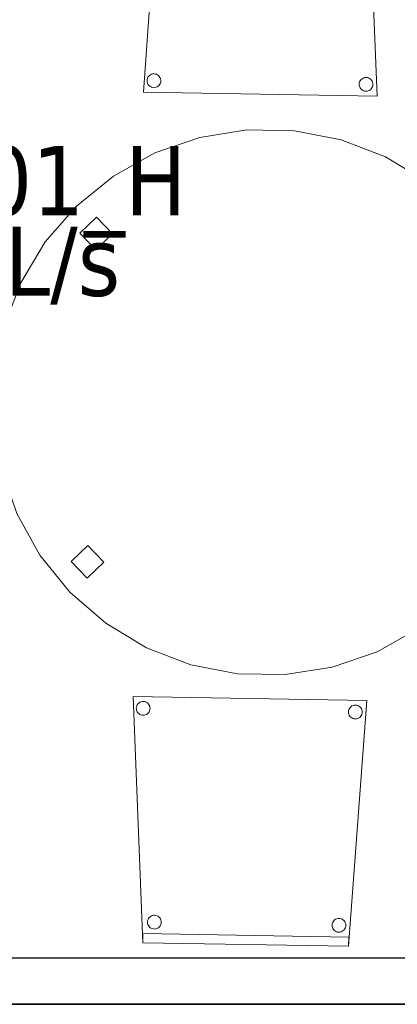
# Model space of a CAD drawing. Header units: metres. Extents: x 397.7 to 427.5, y 12.7 to 28.4.
# Tile 7 of 142: x 401.329 to 402.148, y 23.419 to 25.552. Entities that reach past the tile are written whole.
import ezdxf

# ---------------------------------------------------------------- set-up
doc = ezdxf.new("R2010")
doc.units = ezdxf.units.M
for name, color, linetype, lineweight in [('02_MOBILIARIO', 7, 'Continuous', 18), ('A-DETL-____-MBND', 7, 'Continuous', 18), ('A-GENM-____-OTLN', 7, 'Continuous', 18), ('A-WALL-____-MCUT', 7, 'Continuous', 25), ('A-WALL-____-OTLN', 7, 'Continuous', 25), ('M-HVAC-CDFF-IDEN', 7, 'Continuous', 30)]:
    doc.layers.add(name, color=color, linetype=linetype, lineweight=lineweight)
doc.styles.add('Tahoma_2', font='tahoma.ttf', dxfattribs={"height": 0.15})

# ---------------------------------------------------------------- blocks, each defined once
blk = doc.blocks.new('Family - Cadira confident_P2-152789-05_CLI_AIRE_P2')
at = {"layer": 'A-DETL-____-MBND', "color": 253, "true_color": 0xaaaaaa}
for p, q in [((0.0209, 0.0076), (0, 0.5407)), ((0, 0.5407), (0.5064, 0.532)), ((0.5064, 0.532), (0, 0.5407)), ((0, 0.5407), (0.0209, 0.0076)), ((0.0069, 0.5155), (0.0072, 0.518)), ((0.0072, 0.518), (0.0069, 0.5155)), ((0.0071, 0.5129), (0.0069, 0.5155)), ((0.0069, 0.5155), (0.0071, 0.5129)), ((0.0077, 0.5103), (0.0071, 0.5129)), ((0.0071, 0.5129), (0.0077, 0.5103)), ((0.0072, 0.518), (0.0079, 0.5206)), ((0.0079, 0.5206), (0.0072, 0.518)), ((0.0079, 0.5206), (0.009, 0.5229)), ((0.009, 0.5229), (0.0079, 0.5206)), ((0.009, 0.5229), (0.0106, 0.525)), ((0.0106, 0.525), (0.009, 0.5229)), ((0.0106, 0.525), (0.0125, 0.5268)), ((0.0125, 0.5268), (0.0106, 0.525)), ((0.0125, 0.5268), (0.0146, 0.5283)), ((0.0146, 0.5283), (0.0125, 0.5268)), ((0.0146, 0.5283), (0.017, 0.5293)), ((0.017, 0.5293), (0.0146, 0.5283)), ((0.017, 0.5293), (0.0195, 0.53)), ((0.0195, 0.53), (0.017, 0.5293)), ((0.0195, 0.53), (0.0221, 0.5301)), ((0.0221, 0.5301), (0.0195, 0.53)), ((0.0221, 0.5301), (0.0247, 0.5299)), ((0.0247, 0.5299), (0.0221, 0.5301)), ((0.0247, 0.5299), (0.0272, 0.5292)), ((0.0272, 0.5292), (0.0247, 0.5299)), ((0.0272, 0.5292), (0.0295, 0.528)), ((0.0295, 0.528), (0.0272, 0.5292)), ((0.0295, 0.528), (0.0317, 0.5265)), ((0.0317, 0.5265), (0.0295, 0.528)), ((0.0317, 0.5265), (0.0335, 0.5246)), ((0.0335, 0.5246), (0.0317, 0.5265)), ((0.0335, 0.5246), (0.0349, 0.5224)), ((0.0349, 0.5224), (0.0335, 0.5246)), ((0.0349, 0.5224), (0.036, 0.5201)), ((0.036, 0.5201), (0.0349, 0.5224)), ((0.0365, 0.5124), (0.0358, 0.5099)), ((0.0358, 0.5099), (0.0365, 0.5124)), ((0.036, 0.5201), (0.0366, 0.5175)), ((0.0366, 0.5175), (0.036, 0.5201)), ((0.0368, 0.5149), (0.0365, 0.5124)), ((0.0365, 0.5124), (0.0368, 0.5149)), ((0.0366, 0.5175), (0.0368, 0.5149)), ((0.0368, 0.5149), (0.0366, 0.5175)), ((0.4671, 0.5102), (0.4678, 0.5127)), ((0.4678, 0.5127), (0.4671, 0.5102)), ((0.5064, 0.532), (0.4673, 0)), ((0.4673, 0), (0.5064, 0.532)), ((0.4678, 0.5127), (0.469, 0.515)), ((0.469, 0.515), (0.4678, 0.5127)), ((0.469, 0.515), (0.4705, 0.5171)), ((0.4705, 0.5171), (0.469, 0.515)), ((0.4705, 0.5171), (0.4724, 0.5189)), ((0.4724, 0.5189), (0.4705, 0.5171)), ((0.4724, 0.5189), (0.4745, 0.5204)), ((0.4745, 0.5204), (0.4724, 0.5189)), ((0.4745, 0.5204), (0.4769, 0.5215)), ((0.4769, 0.5215), (0.4745, 0.5204)), ((0.4769, 0.5215), (0.4794, 0.5221)), ((0.4794, 0.5221), (0.4769, 0.5215)), ((0.4794, 0.5221), (0.482, 0.5223)), ((0.482, 0.5223), (0.4794, 0.5221)), ((0.482, 0.5223), (0.4846, 0.522)), ((0.4846, 0.522), (0.482, 0.5223)), ((0.4846, 0.522), (0.4871, 0.5213)), ((0.4871, 0.5213), (0.4846, 0.522)), ((0.4871, 0.5213), (0.4895, 0.5201)), ((0.4895, 0.5201), (0.4871, 0.5213)), ((0.4895, 0.5201), (0.4916, 0.5186)), ((0.4916, 0.5186), (0.4895, 0.5201)), ((0.4916, 0.5186), (0.4934, 0.5167)), ((0.4934, 0.5167), (0.4916, 0.5186)), ((0.4934, 0.5167), (0.4949, 0.5146)), ((0.4949, 0.5146), (0.4934, 0.5167)), ((0.4949, 0.5146), (0.4959, 0.5122)), ((0.4959, 0.5122), (0.4949, 0.5146)), ((0.4959, 0.5122), (0.4965, 0.5097)), ((0.4965, 0.5097), (0.4959, 0.5122)), ((0.0088, 0.508), (0.0077, 0.5103)), ((0.0077, 0.5103), (0.0088, 0.508)), ((0.0103, 0.5058), (0.0088, 0.508)), ((0.0088, 0.508), (0.0103, 0.5058)), ((0.0121, 0.5039), (0.0103, 0.5058)), ((0.0103, 0.5058), (0.0121, 0.5039)), ((0.0142, 0.5024), (0.0121, 0.5039)), ((0.0121, 0.5039), (0.0142, 0.5024)), ((0.0165, 0.5013), (0.0142, 0.5024)), ((0.0142, 0.5024), (0.0165, 0.5013)), ((0.019, 0.5005), (0.0165, 0.5013)), ((0.0165, 0.5013), (0.019, 0.5005)), ((0.0216, 0.5003), (0.019, 0.5005)), ((0.019, 0.5005), (0.0216, 0.5003)), ((0.0242, 0.5004), (0.0216, 0.5003)), ((0.0216, 0.5003), (0.0242, 0.5004)), ((0.0267, 0.5011), (0.0242, 0.5004)), ((0.0242, 0.5004), (0.0267, 0.5011)), ((0.0291, 0.5021), (0.0267, 0.5011)), ((0.0267, 0.5011), (0.0291, 0.5021)), ((0.0313, 0.5036), (0.0291, 0.5021)), ((0.0291, 0.5021), (0.0313, 0.5036)), ((0.0331, 0.5054), (0.0313, 0.5036)), ((0.0313, 0.5036), (0.0331, 0.5054)), ((0.0347, 0.5075), (0.0331, 0.5054)), ((0.0331, 0.5054), (0.0347, 0.5075)), ((0.0358, 0.5099), (0.0347, 0.5075)), ((0.0347, 0.5075), (0.0358, 0.5099)), ((0.4669, 0.5076), (0.4671, 0.5102)), ((0.4671, 0.5102), (0.4669, 0.5076)), ((0.467, 0.505), (0.4669, 0.5076)), ((0.4669, 0.5076), (0.467, 0.505)), ((0.4677, 0.5025), (0.467, 0.505)), ((0.467, 0.505), (0.4677, 0.5025)), ((0.4687, 0.5001), (0.4677, 0.5025)), ((0.4677, 0.5025), (0.4687, 0.5001)), ((0.4702, 0.4979), (0.4687, 0.5001)), ((0.4687, 0.5001), (0.4702, 0.4979)), ((0.472, 0.4961), (0.4702, 0.4979)), ((0.4702, 0.4979), (0.472, 0.4961)), ((0.4741, 0.4945), (0.472, 0.4961)), ((0.472, 0.4961), (0.4741, 0.4945)), ((0.4764, 0.4934), (0.4741, 0.4945)), ((0.4741, 0.4945), (0.4764, 0.4934)), ((0.4789, 0.4927), (0.4764, 0.4934)), ((0.4764, 0.4934), (0.4789, 0.4927)), ((0.4815, 0.4924), (0.4789, 0.4927)), ((0.4789, 0.4927), (0.4815, 0.4924)), ((0.4841, 0.4926), (0.4815, 0.4924)), ((0.4815, 0.4924), (0.4841, 0.4926)), ((0.4867, 0.4932), (0.4841, 0.4926)), ((0.4841, 0.4926), (0.4867, 0.4932)), ((0.489, 0.4943), (0.4867, 0.4932)), ((0.4867, 0.4932), (0.489, 0.4943)), ((0.4912, 0.4957), (0.489, 0.4943)), ((0.489, 0.4943), (0.4912, 0.4957)), ((0.4931, 0.4975), (0.4912, 0.4957)), ((0.4912, 0.4957), (0.4931, 0.4975)), ((0.4946, 0.4996), (0.4931, 0.4975)), ((0.4931, 0.4975), (0.4946, 0.4996)), ((0.4957, 0.502), (0.4946, 0.4996)), ((0.4946, 0.4996), (0.4957, 0.502)), ((0.4965, 0.5045), (0.4957, 0.502)), ((0.4957, 0.502), (0.4965, 0.5045)), ((0.4965, 0.5097), (0.4967, 0.5071)), ((0.4967, 0.5071), (0.4965, 0.5097)), ((0.4967, 0.5071), (0.4965, 0.5045)), ((0.4965, 0.5045), (0.4967, 0.5071)), ((0.0369, 0.0639), (0.0391, 0.0654)), ((0.0391, 0.0654), (0.0369, 0.0639)), ((0.0391, 0.0654), (0.0414, 0.0664)), ((0.0414, 0.0664), (0.0391, 0.0654)), ((0.0414, 0.0664), (0.044, 0.0671)), ((0.044, 0.0671), (0.0414, 0.0664)), ((0.044, 0.0671), (0.0466, 0.0672)), ((0.0466, 0.0672), (0.044, 0.0671)), ((0.0466, 0.0672), (0.0492, 0.067)), ((0.0492, 0.067), (0.0466, 0.0672)), ((0.0492, 0.067), (0.0517, 0.0663)), ((0.0517, 0.0663), (0.0492, 0.067)), ((0.0517, 0.0663), (0.054, 0.0651)), ((0.054, 0.0651), (0.0517, 0.0663)), ((0.054, 0.0651), (0.0561, 0.0636)), ((0.0561, 0.0636), (0.054, 0.0651)), ((0.0314, 0.0526), (0.0316, 0.0552)), ((0.0316, 0.0552), (0.0314, 0.0526)), ((0.0316, 0.05), (0.0314, 0.0526)), ((0.0314, 0.0526), (0.0316, 0.05)), ((0.0316, 0.0552), (0.0324, 0.0577)), ((0.0324, 0.0577), (0.0316, 0.0552)), ((0.0322, 0.0474), (0.0316, 0.05)), ((0.0316, 0.05), (0.0322, 0.0474)), ((0.0332, 0.0451), (0.0322, 0.0474)), ((0.0322, 0.0474), (0.0332, 0.0451)), ((0.0324, 0.0577), (0.0335, 0.06)), ((0.0335, 0.06), (0.0324, 0.0577)), ((0.0347, 0.0429), (0.0332, 0.0451)), ((0.0332, 0.0451), (0.0347, 0.0429)), ((0.0335, 0.06), (0.035, 0.0621)), ((0.035, 0.0621), (0.0335, 0.06)), ((0.0365, 0.041), (0.0347, 0.0429)), ((0.0347, 0.0429), (0.0365, 0.041)), ((0.035, 0.0621), (0.0369, 0.0639)), ((0.0369, 0.0639), (0.035, 0.0621)), ((0.0561, 0.0636), (0.0579, 0.0617)), ((0.0579, 0.0617), (0.0561, 0.0636)), ((0.0591, 0.0446), (0.0576, 0.0425)), ((0.0576, 0.0425), (0.0591, 0.0446)), ((0.0579, 0.0617), (0.0594, 0.0596)), ((0.0594, 0.0596), (0.0579, 0.0617)), ((0.0603, 0.047), (0.0591, 0.0446)), ((0.0591, 0.0446), (0.0603, 0.047)), ((0.0594, 0.0596), (0.0604, 0.0572)), ((0.0604, 0.0572), (0.0594, 0.0596)), ((0.061, 0.0495), (0.0603, 0.047)), ((0.0603, 0.047), (0.061, 0.0495)), ((0.0604, 0.0572), (0.0611, 0.0547)), ((0.0611, 0.0547), (0.0604, 0.0572)), ((0.0612, 0.0521), (0.061, 0.0495)), ((0.061, 0.0495), (0.0612, 0.0521)), ((0.0611, 0.0547), (0.0612, 0.0521)), ((0.0612, 0.0521), (0.0611, 0.0547)), ((0.4313, 0.0457), (0.4316, 0.0483)), ((0.4316, 0.0483), (0.4313, 0.0457)), ((0.4315, 0.0431), (0.4313, 0.0457)), ((0.4313, 0.0457), (0.4315, 0.0431)), ((0.4321, 0.0406), (0.4315, 0.0431)), ((0.4315, 0.0431), (0.4321, 0.0406)), ((0.4316, 0.0483), (0.4323, 0.0508)), ((0.4323, 0.0508), (0.4316, 0.0483)), ((0.4323, 0.0508), (0.4334, 0.0532)), ((0.4334, 0.0532), (0.4323, 0.0508)), ((0.4334, 0.0532), (0.435, 0.0553)), ((0.435, 0.0553), (0.4334, 0.0532)), ((0.435, 0.0553), (0.4368, 0.0571)), ((0.4368, 0.0571), (0.435, 0.0553)), ((0.4368, 0.0571), (0.439, 0.0585)), ((0.439, 0.0585), (0.4368, 0.0571)), ((0.439, 0.0585), (0.4414, 0.0596)), ((0.4414, 0.0596), (0.439, 0.0585)), ((0.4414, 0.0596), (0.4439, 0.0602)), ((0.4439, 0.0602), (0.4414, 0.0596)), ((0.4439, 0.0602), (0.4465, 0.0604)), ((0.4465, 0.0604), (0.4439, 0.0602)), ((0.4465, 0.0604), (0.4491, 0.0601)), ((0.4491, 0.0601), (0.4465, 0.0604)), ((0.4491, 0.0601), (0.4516, 0.0594)), ((0.4516, 0.0594), (0.4491, 0.0601)), ((0.4516, 0.0594), (0.4539, 0.0583)), ((0.4539, 0.0583), (0.4516, 0.0594)), ((0.4539, 0.0583), (0.456, 0.0567)), ((0.456, 0.0567), (0.4539, 0.0583)), ((0.456, 0.0567), (0.4579, 0.0549)), ((0.4579, 0.0549), (0.456, 0.0567)), ((0.4579, 0.0549), (0.4593, 0.0527)), ((0.4593, 0.0527), (0.4579, 0.0549)), ((0.4593, 0.0527), (0.4604, 0.0503)), ((0.4604, 0.0503), (0.4593, 0.0527)), ((0.4604, 0.0503), (0.461, 0.0478)), ((0.461, 0.0478), (0.4604, 0.0503)), ((0.4612, 0.0452), (0.4609, 0.0426)), ((0.4609, 0.0426), (0.4612, 0.0452)), ((0.461, 0.0478), (0.4612, 0.0452)), ((0.4612, 0.0452), (0.461, 0.0478)), ((0.0209, 0.0076), (0.0212, 0.0276)), ((0.0212, 0.0276), (0.0209, 0.0076)), ((0.0212, 0.0276), (0.4677, 0.02)), ((0.4677, 0.02), (0.0212, 0.0276)), ((0.0386, 0.0395), (0.0365, 0.041)), ((0.0365, 0.041), (0.0386, 0.0395)), ((0.041, 0.0384), (0.0386, 0.0395)), ((0.0386, 0.0395), (0.041, 0.0384)), ((0.0435, 0.0376), (0.041, 0.0384)), ((0.041, 0.0384), (0.0435, 0.0376)), ((0.0461, 0.0374), (0.0435, 0.0376)), ((0.0435, 0.0376), (0.0461, 0.0374)), ((0.0486, 0.0376), (0.0461, 0.0374)), ((0.0461, 0.0374), (0.0486, 0.0376)), ((0.0512, 0.0382), (0.0486, 0.0376)), ((0.0486, 0.0376), (0.0512, 0.0382)), ((0.0536, 0.0392), (0.0512, 0.0382)), ((0.0512, 0.0382), (0.0536, 0.0392)), ((0.0557, 0.0407), (0.0536, 0.0392)), ((0.0536, 0.0392), (0.0557, 0.0407)), ((0.0576, 0.0425), (0.0557, 0.0407)), ((0.0557, 0.0407), (0.0576, 0.0425)), ((0.4332, 0.0382), (0.4321, 0.0406)), ((0.4321, 0.0406), (0.4332, 0.0382)), ((0.4346, 0.0361), (0.4332, 0.0382)), ((0.4332, 0.0382), (0.4346, 0.0361)), ((0.4365, 0.0342), (0.4346, 0.0361)), ((0.4346, 0.0361), (0.4365, 0.0342)), ((0.4386, 0.0327), (0.4365, 0.0342)), ((0.4365, 0.0342), (0.4386, 0.0327)), ((0.4409, 0.0315), (0.4386, 0.0327)), ((0.4386, 0.0327), (0.4409, 0.0315)), ((0.4434, 0.0308), (0.4409, 0.0315)), ((0.4409, 0.0315), (0.4434, 0.0308)), ((0.446, 0.0305), (0.4434, 0.0308)), ((0.4434, 0.0308), (0.446, 0.0305)), ((0.4486, 0.0307), (0.446, 0.0305)), ((0.446, 0.0305), (0.4486, 0.0307)), ((0.4511, 0.0313), (0.4486, 0.0307)), ((0.4486, 0.0307), (0.4511, 0.0313)), ((0.4535, 0.0324), (0.4511, 0.0313)), ((0.4511, 0.0313), (0.4535, 0.0324)), ((0.4557, 0.0339), (0.4535, 0.0324)), ((0.4535, 0.0324), (0.4557, 0.0339)), ((0.4575, 0.0357), (0.4557, 0.0339)), ((0.4557, 0.0339), (0.4575, 0.0357)), ((0.4591, 0.0378), (0.4575, 0.0357)), ((0.4575, 0.0357), (0.4591, 0.0378)), ((0.4602, 0.0401), (0.4591, 0.0378)), ((0.4591, 0.0378), (0.4602, 0.0401)), ((0.4609, 0.0426), (0.4602, 0.0401)), ((0.4602, 0.0401), (0.4609, 0.0426)), ((0.4673, 0), (0.0209, 0.0076)), ((0.0209, 0.0076), (0.4673, 0)), ((0.4673, 0), (0.0209, 0.0076)), ((0.0209, 0.0076), (0.4673, 0)), ((0.4677, 0.02), (0.4673, 0)), ((0.4673, 0), (0.4677, 0.02))]:
    blk.add_line(p, q, dxfattribs=at)
blk = doc.blocks.new('Family - LONDR55-XX_ZZ-ARQ-CAA-M3D-Londres55-152886-05_CLI_AIRE_P2')
at = {"layer": 'A-DETL-____-MBND', "color": 253, "true_color": 0xaaaaaa}
for p, q in [((0.389, 1.1468), (0.4885, 1.1734)), ((0.4885, 1.1734), (0.389, 1.1468)), ((0.4885, 1.1734), (0.5912, 1.1824)), ((0.5912, 1.1824), (0.4885, 1.1734)), ((0.5912, 1.1824), (0.6939, 1.1734)), ((0.6939, 1.1734), (0.5912, 1.1824)), ((0.6939, 1.1734), (0.7934, 1.1468)), ((0.7934, 1.1468), (0.6939, 1.1734)), ((0.2956, 1.1032), (0.389, 1.1468)), ((0.389, 1.1468), (0.2956, 1.1032)), ((0.5771, 1.0844), (0.5771, 1.1344)), ((0.5771, 1.1344), (0.6271, 1.1344)), ((0.5771, 1.1344), (0.5771, 1.0844)), ((0.6271, 1.1344), (0.5771, 1.1344)), ((0.6271, 1.1344), (0.6271, 1.0844)), ((0.6271, 1.0844), (0.6271, 1.1344)), ((0.7934, 1.1468), (0.8868, 1.1032)), ((0.8868, 1.1032), (0.7934, 1.1468)), ((0.2112, 1.0441), (0.2956, 1.1032)), ((0.2956, 1.1032), (0.2112, 1.0441)), ((0.8868, 1.1032), (0.9712, 1.0441)), ((0.9712, 1.0441), (0.8868, 1.1032)), ((0.6271, 1.0844), (0.5771, 1.0844)), ((0.5771, 1.0844), (0.6271, 1.0844)), ((0.1383, 0.9712), (0.2112, 1.0441)), ((0.2112, 1.0441), (0.1383, 0.9712)), ((0.9712, 1.0441), (1.0441, 0.9712)), ((1.0441, 0.9712), (0.9712, 1.0441)), ((0.0792, 0.8868), (0.1383, 0.9712)), ((0.1383, 0.9712), (0.0792, 0.8868)), ((1.0441, 0.9712), (1.1032, 0.8868)), ((1.1032, 0.8868), (1.0441, 0.9712)), ((0.0357, 0.7934), (0.0792, 0.8868)), ((0.0792, 0.8868), (0.0357, 0.7934)), ((1.1032, 0.8868), (1.1468, 0.7934)), ((1.1468, 0.7934), (1.1032, 0.8868)), ((0.009, 0.6939), (0.0357, 0.7934)), ((0.0357, 0.7934), (0.009, 0.6939)), ((1.1468, 0.7934), (1.1734, 0.6939)), ((1.1734, 0.6939), (1.1468, 0.7934)), ((0, 0.5912), (0.009, 0.6939)), ((0.009, 0.6939), (0, 0.5912)), ((1.1734, 0.6939), (1.1824, 0.5912)), ((1.1824, 0.5912), (1.1734, 0.6939)), ((0.0475, 0.5662), (0.0475, 0.6162)), ((0.0475, 0.6162), (0.0975, 0.6162)), ((0.0475, 0.6162), (0.0475, 0.5662)), ((0.0975, 0.6162), (0.0475, 0.6162)), ((0.0975, 0.6162), (0.0975, 0.5662)), ((0.0975, 0.5662), (0.0975, 0.6162)), ((0.009, 0.4885), (0, 0.5912)), ((0, 0.5912), (0.009, 0.4885)), ((1.0845, 0.5456), (1.0845, 0.5956)), ((1.0845, 0.5956), (1.1345, 0.5956)), ((1.0845, 0.5956), (1.0845, 0.5456)), ((1.1345, 0.5956), (1.0845, 0.5956)), ((1.1345, 0.5956), (1.1345, 0.5456)), ((1.1345, 0.5456), (1.1345, 0.5956)), ((1.1824, 0.5912), (1.1734, 0.4885)), ((1.1734, 0.4885), (1.1824, 0.5912)), ((0.0975, 0.5662), (0.0475, 0.5662)), ((0.0475, 0.5662), (0.0975, 0.5662)), ((1.1345, 0.5456), (1.0845, 0.5456)), ((1.0845, 0.5456), (1.1345, 0.5456)), ((0.0357, 0.389), (0.009, 0.4885)), ((0.009, 0.4885), (0.0357, 0.389)), ((1.1734, 0.4885), (1.1468, 0.389)), ((1.1468, 0.389), (1.1734, 0.4885)), ((0.0792, 0.2956), (0.0357, 0.389)), ((0.0357, 0.389), (0.0792, 0.2956)), ((1.1468, 0.389), (1.1032, 0.2956)), ((1.1032, 0.2956), (1.1468, 0.389)), ((0.1383, 0.2112), (0.0792, 0.2956)), ((0.0792, 0.2956), (0.1383, 0.2112)), ((1.1032, 0.2956), (1.0441, 0.2112)), ((1.0441, 0.2112), (1.1032, 0.2956)), ((0.2112, 0.1383), (0.1383, 0.2112)), ((0.1383, 0.2112), (0.2112, 0.1383)), ((1.0441, 0.2112), (0.9712, 0.1383)), ((0.9712, 0.1383), (1.0441, 0.2112)), ((0.2956, 0.0792), (0.2112, 0.1383)), ((0.2112, 0.1383), (0.2956, 0.0792)), ((0.9712, 0.1383), (0.8868, 0.0792)), ((0.8868, 0.0792), (0.9712, 0.1383)), ((0.5771, 0.0476), (0.5771, 0.0976)), ((0.5771, 0.0976), (0.6271, 0.0976)), ((0.5771, 0.0976), (0.5771, 0.0476)), ((0.6271, 0.0976), (0.5771, 0.0976)), ((0.6271, 0.0976), (0.6271, 0.0476)), ((0.6271, 0.0476), (0.6271, 0.0976)), ((0.389, 0.0357), (0.2956, 0.0792)), ((0.2956, 0.0792), (0.389, 0.0357)), ((0.8868, 0.0792), (0.7934, 0.0357)), ((0.7934, 0.0357), (0.8868, 0.0792)), ((0.6271, 0.0476), (0.5771, 0.0476)), ((0.5771, 0.0476), (0.6271, 0.0476)), ((0.4885, 0.009), (0.389, 0.0357)), ((0.389, 0.0357), (0.4885, 0.009)), ((0.7934, 0.0357), (0.6939, 0.009)), ((0.6939, 0.009), (0.7934, 0.0357)), ((0.5912, 0), (0.4885, 0.009)), ((0.4885, 0.009), (0.5912, 0)), ((0.6939, 0.009), (0.5912, 0)), ((0.5912, 0), (0.6939, 0.009))]:
    blk.add_line(p, q, dxfattribs=at)
blk = doc.blocks.new('Family - Taula redona 1_2m-152887-05_CLI_AIRE_P2')
blk.add_blockref('Family - LONDR55-XX_ZZ-ARQ-CAA-M3D-Londres55-152886-05_CLI_AIRE_P2', (0, 0))
blk = doc.blocks.new('Family - Mampara P2-152911-05_CLI_AIRE_P2')
at = {"layer": 'A-WALL-____-MCUT', "color": 253, "true_color": 0xaaaaaa}
for p, q in [((3.0093, 0.1), (0.0198, 0.1)), ((0, 0), (3.0093, 0))]:
    blk.add_line(p, q, dxfattribs=at)
at = {"layer": 'A-WALL-____-OTLN', "color": 253, "true_color": 0xaaaaaa}
for p, q in [((3.0093, 0.1), (0.0198, 0.1)), ((3.0093, 0), (0, 0))]:
    blk.add_line(p, q, dxfattribs=at)
at = {"layer": 'A-WALL-____-OTLN', "color": 253, "lineweight": 18, "true_color": 0xaaaaaa}
blk.add_line((0, 0), (3.9993, 0), dxfattribs=at)
blk = doc.blocks.new('Family - Cadira confident_P2-153263-05_CLI_AIRE_P2')
at = {"layer": 'A-DETL-____-MBND', "color": 253, "true_color": 0xaaaaaa}
for p, q in [((0, 0.0087), (0.0391, 0.5407)), ((0.0391, 0.5407), (0, 0.0087)), ((0.0388, 0.5207), (0.0391, 0.5407)), ((0.0391, 0.5407), (0.0388, 0.5207)), ((0.0391, 0.5407), (0.4856, 0.533)), ((0.4856, 0.533), (0.0391, 0.5407)), ((0.0391, 0.5407), (0.4856, 0.533)), ((0.4856, 0.533), (0.0391, 0.5407)), ((0.4856, 0.533), (0.4852, 0.513)), ((0.4852, 0.513), (0.4856, 0.533)), ((0.4856, 0.533), (0.5064, 0)), ((0.5064, 0), (0.4856, 0.533)), ((0.4852, 0.513), (0.0388, 0.5207)), ((0.0388, 0.5207), (0.4852, 0.513)), ((0.048, 0.4954), (0.0483, 0.498)), ((0.0483, 0.498), (0.048, 0.4954)), ((0.0482, 0.4928), (0.048, 0.4954)), ((0.048, 0.4954), (0.0482, 0.4928)), ((0.0489, 0.4903), (0.0482, 0.4928)), ((0.0482, 0.4928), (0.0489, 0.4903)), ((0.0483, 0.498), (0.049, 0.5005)), ((0.049, 0.5005), (0.0483, 0.498)), ((0.049, 0.5005), (0.0502, 0.5028)), ((0.0502, 0.5028), (0.049, 0.5005)), ((0.0502, 0.5028), (0.0517, 0.505)), ((0.0517, 0.505), (0.0502, 0.5028)), ((0.0517, 0.505), (0.0536, 0.5068)), ((0.0536, 0.5068), (0.0517, 0.505)), ((0.0536, 0.5068), (0.0557, 0.5082)), ((0.0557, 0.5082), (0.0536, 0.5068)), ((0.0557, 0.5082), (0.0581, 0.5093)), ((0.0581, 0.5093), (0.0557, 0.5082)), ((0.0581, 0.5093), (0.0606, 0.5099)), ((0.0606, 0.5099), (0.0581, 0.5093)), ((0.0606, 0.5099), (0.0632, 0.5101)), ((0.0632, 0.5101), (0.0606, 0.5099)), ((0.0632, 0.5101), (0.0658, 0.5098)), ((0.0658, 0.5098), (0.0632, 0.5101)), ((0.0658, 0.5098), (0.0683, 0.5091)), ((0.0683, 0.5091), (0.0658, 0.5098)), ((0.0683, 0.5091), (0.0707, 0.508)), ((0.0707, 0.508), (0.0683, 0.5091)), ((0.0707, 0.508), (0.0728, 0.5064)), ((0.0728, 0.5064), (0.0707, 0.508)), ((0.0728, 0.5064), (0.0746, 0.5046)), ((0.0746, 0.5046), (0.0728, 0.5064)), ((0.0746, 0.5046), (0.076, 0.5024)), ((0.076, 0.5024), (0.0746, 0.5046)), ((0.076, 0.5024), (0.0771, 0.5)), ((0.0771, 0.5), (0.076, 0.5024)), ((0.0776, 0.4923), (0.0769, 0.4898)), ((0.0769, 0.4898), (0.0776, 0.4923)), ((0.0771, 0.5), (0.0777, 0.4975)), ((0.0777, 0.4975), (0.0771, 0.5)), ((0.0779, 0.4949), (0.0776, 0.4923)), ((0.0776, 0.4923), (0.0779, 0.4949)), ((0.0777, 0.4975), (0.0779, 0.4949)), ((0.0779, 0.4949), (0.0777, 0.4975)), ((0.448, 0.4886), (0.4483, 0.4912)), ((0.4483, 0.4912), (0.448, 0.4886)), ((0.4483, 0.4912), (0.449, 0.4937)), ((0.449, 0.4937), (0.4483, 0.4912)), ((0.449, 0.4937), (0.4501, 0.496)), ((0.4501, 0.496), (0.449, 0.4937)), ((0.4501, 0.496), (0.4516, 0.4981)), ((0.4516, 0.4981), (0.4501, 0.496)), ((0.4516, 0.4981), (0.4535, 0.4999)), ((0.4535, 0.4999), (0.4516, 0.4981)), ((0.4535, 0.4999), (0.4557, 0.5014)), ((0.4557, 0.5014), (0.4535, 0.4999)), ((0.4557, 0.5014), (0.4581, 0.5024)), ((0.4581, 0.5024), (0.4557, 0.5014)), ((0.4581, 0.5024), (0.4606, 0.5031)), ((0.4606, 0.5031), (0.4581, 0.5024)), ((0.4606, 0.5031), (0.4632, 0.5033)), ((0.4632, 0.5033), (0.4606, 0.5031)), ((0.4632, 0.5033), (0.4658, 0.503)), ((0.4658, 0.503), (0.4632, 0.5033)), ((0.4658, 0.503), (0.4683, 0.5023)), ((0.4683, 0.5023), (0.4658, 0.503)), ((0.4683, 0.5023), (0.4706, 0.5011)), ((0.4706, 0.5011), (0.4683, 0.5023)), ((0.4706, 0.5011), (0.4727, 0.4996)), ((0.4727, 0.4996), (0.4706, 0.5011)), ((0.4727, 0.4996), (0.4745, 0.4977)), ((0.4745, 0.4977), (0.4727, 0.4996)), ((0.4745, 0.4977), (0.476, 0.4956)), ((0.476, 0.4956), (0.4745, 0.4977)), ((0.476, 0.4956), (0.477, 0.4932)), ((0.477, 0.4932), (0.476, 0.4956)), ((0.477, 0.4932), (0.4777, 0.4907)), ((0.4777, 0.4907), (0.477, 0.4932)), ((0.4777, 0.4907), (0.4779, 0.4881)), ((0.4779, 0.4881), (0.4777, 0.4907)), ((0.0499, 0.4879), (0.0489, 0.4903)), ((0.0489, 0.4903), (0.0499, 0.4879)), ((0.0514, 0.4858), (0.0499, 0.4879)), ((0.0499, 0.4879), (0.0514, 0.4858)), ((0.0532, 0.4839), (0.0514, 0.4858)), ((0.0514, 0.4858), (0.0532, 0.4839)), ((0.0553, 0.4824), (0.0532, 0.4839)), ((0.0532, 0.4839), (0.0553, 0.4824)), ((0.0576, 0.4812), (0.0553, 0.4824)), ((0.0553, 0.4824), (0.0576, 0.4812)), ((0.0601, 0.4805), (0.0576, 0.4812)), ((0.0576, 0.4812), (0.0601, 0.4805)), ((0.0627, 0.4802), (0.0601, 0.4805)), ((0.0601, 0.4805), (0.0627, 0.4802)), ((0.0653, 0.4804), (0.0627, 0.4802)), ((0.0627, 0.4802), (0.0653, 0.4804)), ((0.0678, 0.481), (0.0653, 0.4804)), ((0.0653, 0.4804), (0.0678, 0.481)), ((0.0702, 0.4821), (0.0678, 0.481)), ((0.0678, 0.481), (0.0702, 0.4821)), ((0.0724, 0.4836), (0.0702, 0.4821)), ((0.0702, 0.4821), (0.0724, 0.4836)), ((0.0743, 0.4854), (0.0724, 0.4836)), ((0.0724, 0.4836), (0.0743, 0.4854)), ((0.0758, 0.4875), (0.0743, 0.4854)), ((0.0743, 0.4854), (0.0758, 0.4875)), ((0.0769, 0.4898), (0.0758, 0.4875)), ((0.0758, 0.4875), (0.0769, 0.4898)), ((0.4482, 0.486), (0.448, 0.4886)), ((0.448, 0.4886), (0.4482, 0.486)), ((0.4488, 0.4835), (0.4482, 0.486)), ((0.4482, 0.486), (0.4488, 0.4835)), ((0.4499, 0.4811), (0.4488, 0.4835)), ((0.4488, 0.4835), (0.4499, 0.4811)), ((0.4513, 0.4789), (0.4499, 0.4811)), ((0.4499, 0.4811), (0.4513, 0.4789)), ((0.4531, 0.477), (0.4513, 0.4789)), ((0.4513, 0.4789), (0.4531, 0.477)), ((0.4552, 0.4755), (0.4531, 0.477)), ((0.4531, 0.477), (0.4552, 0.4755)), ((0.4576, 0.4744), (0.4552, 0.4755)), ((0.4552, 0.4755), (0.4576, 0.4744)), ((0.4601, 0.4737), (0.4576, 0.4744)), ((0.4576, 0.4744), (0.4601, 0.4737)), ((0.4627, 0.4734), (0.4601, 0.4737)), ((0.4601, 0.4737), (0.4627, 0.4734)), ((0.4653, 0.4736), (0.4627, 0.4734)), ((0.4627, 0.4734), (0.4653, 0.4736)), ((0.4678, 0.4742), (0.4653, 0.4736)), ((0.4653, 0.4736), (0.4678, 0.4742)), ((0.4702, 0.4753), (0.4678, 0.4742)), ((0.4678, 0.4742), (0.4702, 0.4753)), ((0.4723, 0.4767), (0.4702, 0.4753)), ((0.4702, 0.4753), (0.4723, 0.4767)), ((0.4742, 0.4785), (0.4723, 0.4767)), ((0.4723, 0.4767), (0.4742, 0.4785)), ((0.4757, 0.4806), (0.4742, 0.4785)), ((0.4742, 0.4785), (0.4757, 0.4806)), ((0.4769, 0.483), (0.4757, 0.4806)), ((0.4757, 0.4806), (0.4769, 0.483)), ((0.4776, 0.4855), (0.4769, 0.483)), ((0.4769, 0.483), (0.4776, 0.4855)), ((0.4779, 0.4881), (0.4776, 0.4855)), ((0.4776, 0.4855), (0.4779, 0.4881)), ((0.0099, 0.0411), (0.0114, 0.0432)), ((0.0114, 0.0432), (0.0099, 0.0411)), ((0.0114, 0.0432), (0.0133, 0.045)), ((0.0133, 0.045), (0.0114, 0.0432)), ((0.0133, 0.045), (0.0155, 0.0464)), ((0.0155, 0.0464), (0.0133, 0.045)), ((0.0155, 0.0464), (0.0178, 0.0475)), ((0.0178, 0.0475), (0.0155, 0.0464)), ((0.0178, 0.0475), (0.0204, 0.0481)), ((0.0204, 0.0481), (0.0178, 0.0475)), ((0.0204, 0.0481), (0.023, 0.0483)), ((0.023, 0.0483), (0.0204, 0.0481)), ((0.023, 0.0483), (0.0256, 0.048)), ((0.0256, 0.048), (0.023, 0.0483)), ((0.0256, 0.048), (0.0281, 0.0473)), ((0.0281, 0.0473), (0.0256, 0.048)), ((0.0281, 0.0473), (0.0304, 0.0462)), ((0.0304, 0.0462), (0.0281, 0.0473)), ((0.0304, 0.0462), (0.0325, 0.0447)), ((0.0325, 0.0447), (0.0304, 0.0462)), ((0.0325, 0.0447), (0.0343, 0.0428)), ((0.0343, 0.0428), (0.0325, 0.0447)), ((0.0343, 0.0428), (0.0358, 0.0406)), ((0.0358, 0.0406), (0.0343, 0.0428)), ((0.0078, 0.0336), (0.0081, 0.0362)), ((0.0081, 0.0362), (0.0078, 0.0336)), ((0.008, 0.031), (0.0078, 0.0336)), ((0.0078, 0.0336), (0.008, 0.031)), ((0.0086, 0.0285), (0.008, 0.031)), ((0.008, 0.031), (0.0086, 0.0285)), ((0.0081, 0.0362), (0.0088, 0.0387)), ((0.0088, 0.0387), (0.0081, 0.0362)), ((0.0097, 0.0261), (0.0086, 0.0285)), ((0.0086, 0.0285), (0.0097, 0.0261)), ((0.0088, 0.0387), (0.0099, 0.0411)), ((0.0099, 0.0411), (0.0088, 0.0387)), ((0.0111, 0.024), (0.0097, 0.0261)), ((0.0097, 0.0261), (0.0111, 0.024)), ((0.0129, 0.0221), (0.0111, 0.024)), ((0.0111, 0.024), (0.0129, 0.0221)), ((0.015, 0.0206), (0.0129, 0.0221)), ((0.0129, 0.0221), (0.015, 0.0206)), ((0.0321, 0.0218), (0.03, 0.0203)), ((0.03, 0.0203), (0.0321, 0.0218)), ((0.034, 0.0236), (0.0321, 0.0218)), ((0.0321, 0.0218), (0.034, 0.0236)), ((0.0355, 0.0257), (0.034, 0.0236)), ((0.034, 0.0236), (0.0355, 0.0257)), ((0.0367, 0.028), (0.0355, 0.0257)), ((0.0355, 0.0257), (0.0367, 0.028)), ((0.0358, 0.0406), (0.0368, 0.0382)), ((0.0368, 0.0382), (0.0358, 0.0406)), ((0.0374, 0.0305), (0.0367, 0.028)), ((0.0367, 0.028), (0.0374, 0.0305)), ((0.0368, 0.0382), (0.0375, 0.0357)), ((0.0375, 0.0357), (0.0368, 0.0382)), ((0.0377, 0.0331), (0.0374, 0.0305)), ((0.0374, 0.0305), (0.0377, 0.0331)), ((0.0375, 0.0357), (0.0377, 0.0331)), ((0.0377, 0.0331), (0.0375, 0.0357)), ((0.4677, 0.0258), (0.468, 0.0284)), ((0.468, 0.0284), (0.4677, 0.0258)), ((0.4679, 0.0232), (0.4677, 0.0258)), ((0.4677, 0.0258), (0.4679, 0.0232)), ((0.4685, 0.0206), (0.4679, 0.0232)), ((0.4679, 0.0232), (0.4685, 0.0206)), ((0.468, 0.0284), (0.4687, 0.0309)), ((0.4687, 0.0309), (0.468, 0.0284)), ((0.4687, 0.0309), (0.4698, 0.0332)), ((0.4698, 0.0332), (0.4687, 0.0309)), ((0.4698, 0.0332), (0.4714, 0.0353)), ((0.4714, 0.0353), (0.4698, 0.0332)), ((0.4714, 0.0353), (0.4732, 0.0371)), ((0.4732, 0.0371), (0.4714, 0.0353)), ((0.4732, 0.0371), (0.4754, 0.0386)), ((0.4754, 0.0386), (0.4732, 0.0371)), ((0.4754, 0.0386), (0.4778, 0.0396)), ((0.4778, 0.0396), (0.4754, 0.0386)), ((0.4778, 0.0396), (0.4803, 0.0403)), ((0.4803, 0.0403), (0.4778, 0.0396)), ((0.4803, 0.0403), (0.4829, 0.0404)), ((0.4829, 0.0404), (0.4803, 0.0403)), ((0.4829, 0.0404), (0.4855, 0.0402)), ((0.4855, 0.0402), (0.4829, 0.0404)), ((0.4855, 0.0402), (0.488, 0.0395)), ((0.488, 0.0395), (0.4855, 0.0402)), ((0.488, 0.0395), (0.4903, 0.0383)), ((0.4903, 0.0383), (0.488, 0.0395)), ((0.4903, 0.0383), (0.4924, 0.0368)), ((0.4924, 0.0368), (0.4903, 0.0383)), ((0.4924, 0.0368), (0.4943, 0.0349)), ((0.4943, 0.0349), (0.4924, 0.0368)), ((0.4943, 0.0349), (0.4957, 0.0328)), ((0.4957, 0.0328), (0.4943, 0.0349)), ((0.4957, 0.0328), (0.4968, 0.0304)), ((0.4968, 0.0304), (0.4957, 0.0328)), ((0.4973, 0.0227), (0.4966, 0.0202)), ((0.4966, 0.0202), (0.4973, 0.0227)), ((0.4968, 0.0304), (0.4974, 0.0278)), ((0.4974, 0.0278), (0.4968, 0.0304)), ((0.4976, 0.0253), (0.4973, 0.0227)), ((0.4973, 0.0227), (0.4976, 0.0253)), ((0.4974, 0.0278), (0.4976, 0.0253)), ((0.4976, 0.0253), (0.4974, 0.0278)), ((0.5064, 0), (0, 0.0087)), ((0, 0.0087), (0.5064, 0)), ((0.0174, 0.0194), (0.015, 0.0206)), ((0.015, 0.0206), (0.0174, 0.0194)), ((0.0199, 0.0187), (0.0174, 0.0194)), ((0.0174, 0.0194), (0.0199, 0.0187)), ((0.0225, 0.0184), (0.0199, 0.0187)), ((0.0199, 0.0187), (0.0225, 0.0184)), ((0.0251, 0.0186), (0.0225, 0.0184)), ((0.0225, 0.0184), (0.0251, 0.0186)), ((0.0276, 0.0193), (0.0251, 0.0186)), ((0.0251, 0.0186), (0.0276, 0.0193)), ((0.03, 0.0203), (0.0276, 0.0193)), ((0.0276, 0.0193), (0.03, 0.0203)), ((0.4696, 0.0183), (0.4685, 0.0206)), ((0.4685, 0.0206), (0.4696, 0.0183)), ((0.471, 0.0161), (0.4696, 0.0183)), ((0.4696, 0.0183), (0.471, 0.0161)), ((0.4729, 0.0142), (0.471, 0.0161)), ((0.471, 0.0161), (0.4729, 0.0142)), ((0.475, 0.0127), (0.4729, 0.0142)), ((0.4729, 0.0142), (0.475, 0.0127)), ((0.4773, 0.0116), (0.475, 0.0127)), ((0.475, 0.0127), (0.4773, 0.0116)), ((0.4798, 0.0108), (0.4773, 0.0116)), ((0.4773, 0.0116), (0.4798, 0.0108)), ((0.4824, 0.0106), (0.4798, 0.0108)), ((0.4798, 0.0108), (0.4824, 0.0106)), ((0.485, 0.0108), (0.4824, 0.0106)), ((0.4824, 0.0106), (0.485, 0.0108)), ((0.4875, 0.0114), (0.485, 0.0108)), ((0.485, 0.0108), (0.4875, 0.0114)), ((0.4899, 0.0124), (0.4875, 0.0114)), ((0.4875, 0.0114), (0.4899, 0.0124)), ((0.4921, 0.0139), (0.4899, 0.0124)), ((0.4899, 0.0124), (0.4921, 0.0139)), ((0.4939, 0.0157), (0.4921, 0.0139)), ((0.4921, 0.0139), (0.4939, 0.0157)), ((0.4955, 0.0178), (0.4939, 0.0157)), ((0.4939, 0.0157), (0.4955, 0.0178)), ((0.4966, 0.0202), (0.4955, 0.0178)), ((0.4955, 0.0178), (0.4966, 0.0202))]:
    blk.add_line(p, q, dxfattribs=at)
blk = doc.blocks.new('LONDR55-XX_ZZ-ARQ-CAA-M3D-Londres55_ifc-1-05_CLI_AIRE_P2')
at = {"layer": '02_MOBILIARIO', "color": 253, "lineweight": 18, "true_color": 0xaaaaaa}
for name, p in [('Family - Cadira confident_P2-153263-05_CLI_AIRE_P2', (401.5977, 25.386)), ('Family - Cadira confident_P2-152789-05_CLI_AIRE_P2', (401.5753, 23.5451))]:
    blk.add_blockref(name, p, dxfattribs=at)
at = {"layer": 'A-GENM-____-OTLN', "color": 253, "lineweight": 18, "true_color": 0xaaaaaa, "rotation": 224.0202716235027}
blk.add_blockref('Family - Taula redona 1_2m-152887-05_CLI_AIRE_P2', (401.8777, 25.559), dxfattribs=at)
at = {"layer": 'A-WALL-____-OTLN', "color": 253, "lineweight": 18, "true_color": 0xaaaaaa}
blk.add_blockref('Family - Mampara P2-152911-05_CLI_AIRE_P2', (400.3377, 23.4195), dxfattribs=at)

msp = doc.modelspace()

# ---------------------------------------------------------------- block references
at = {"lineweight": 5}
msp.add_blockref('LONDR55-XX_ZZ-ARQ-CAA-M3D-Londres55_ifc-1-05_CLI_AIRE_P2', (0, 0), dxfattribs=at)

# ---------------------------------------------------------------- texts
at = {"layer": 'M-HVAC-CDFF-IDEN', "char_height": 0.15, "attachment_point": 1, "style": 'Tahoma_2'}
for s, insert, width in [('RR01_H', (400.9981, 25.2783), 0.865822), ('25 L/s', (401.0157, 25.1037), 0.661392)]:
    msp.add_mtext(s, dxfattribs=dict(at, insert=insert, width=width))

doc.saveas('drawing.dxf')
